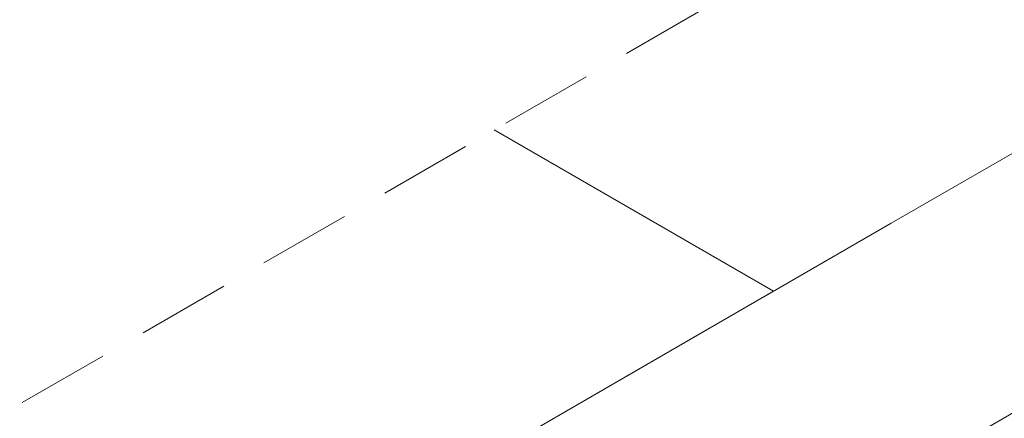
# Model space of a CAD drawing. Header units: millimetres. Extents: x 2 to 902, y -447 to 199.
# Tile 173 of 255: x 32.582 to 34.699, y 87.299 to 88.156. Entities that reach past the tile are written whole.
import ezdxf

# ---------------------------------------------------------------- set-up
doc = ezdxf.new("R2010")
doc.units = ezdxf.units.MM
doc.header["$MEASUREMENT"] = 0
doc.linetypes.add('JIS_02_2.0', pattern=[0.3, 0.2, -0.1])
for name, color, linetype, lineweight in [('DI-Área do detalhe', 7, 'JIS_02_2.0', 9), ('IFC-Laje-Contorno', 134, 'Continuous', 5), ('IFC-Parede padrão-Contorno', 44, 'Continuous', 5), ('IFC-Parede-Contorno', 42, 'Continuous', 5)]:
    doc.layers.add(name, color=color, linetype=linetype, lineweight=lineweight)

msp = doc.modelspace()

# ---------------------------------------------------------------- linework, layer by layer
at = {"layer": 'DI-Área do detalhe', "color": 7}
msp.add_lwpolyline([(28.4309, 84.9331), (36.9027, 89.8243), (51.2218, 81.5571), (42.75, 76.6659), (28.4309, 84.9331)], dxfattribs=at)
at = {"layer": 'IFC-Laje-Contorno', "color": 7, "lineweight": 5}
msp.add_line((30.9788, 85.1527), (37.2488, 88.7727), dxfattribs=at)
at = {"layer": 'IFC-Parede padrão-Contorno', "color": 7, "lineweight": 5}
for p, q in [((34.203, 87.5722), (33.6025, 87.9189)), ((33.2683, 87.0326), (34.203, 87.5722))]:
    msp.add_line(p, q, dxfattribs=at)
at = {"layer": 'IFC-Parede-Contorno', "color": 7, "lineweight": 5}
for p, q in [((34.4559, 87.7182), (37.5032, 89.4776)), ((34.1823, 87.5603), (34.4559, 87.7182)), ((29.0314, 84.5864), (34.0705, 87.4957))]:
    msp.add_line(p, q, dxfattribs=at)

doc.saveas('drawing.dxf')
